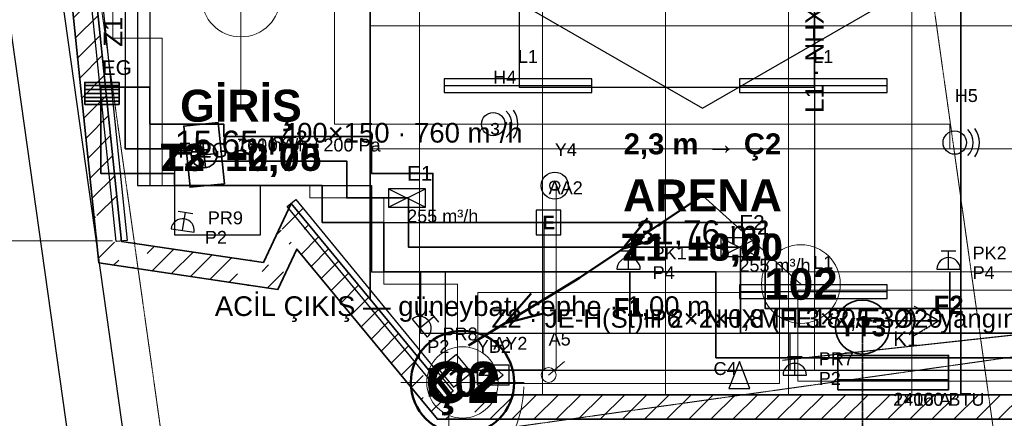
# Model space of a CAD drawing. Header units: millimetres. Extents: x -4770 to 15512, y -5017 to 16972.
# Tile 3 of 8: x -248 to 7753, y -192 to 3050. Entities that reach past the tile are written whole.
import ezdxf
from ezdxf.enums import TextEntityAlignment as Align

# ---------------------------------------------------------------- set-up
doc = ezdxf.new("R2010")
doc.units = ezdxf.units.MM
doc.linetypes.add('DASHDOT', pattern=[3.556, 2.54, -0.508, 0, -0.508])
doc.linetypes.add('DASHED', pattern=[1.524, 1.27, -0.254])
for name, color, linetype, lineweight in [('A-CEPHE', 5, 'Continuous', 25), ('A-DUVAR-MEVCUT', 8, 'Continuous', 35), ('A-EKIPMAN', 9, 'Continuous', 18), ('A-KAPI', 8, 'Continuous', 18), ('A-KESIT-HAT', 1, 'DASHDOT', 35), ('A-MAHAL', 250, 'Continuous', 18), ('A-TAVAN-SINIR', 150, 'Continuous', 25), ('A-TAVAN-YAZI', 150, 'Continuous', 13), ('A-YANGIN-EKIP', 1, 'Continuous', 35), ('A-YANGIN-KACIS', 3, 'Continuous', 50), ('A-YAZI', 7, 'Continuous', 13), ('A-ZEMIN-DERZ', 253, 'Continuous', 13), ('A-ZEMIN-SINIR', 30, 'Continuous', 25), ('A-ZEMIN-YAZI', 30, 'Continuous', 13), ('E-AYD-ACIL', 3, 'Continuous', 25), ('E-AYD-ANAHTAR', 2, 'Continuous', 18), ('E-AYD-ARMATUR', 2, 'Continuous', 25), ('E-AYD-LINYE', 2, 'Continuous', 25), ('E-AYD-SORTI', 2, 'DASHED', 18), ('E-KUVVET-CIHAZ', 5, 'Continuous', 25), ('E-KUVVET-LINYE', 5, 'Continuous', 25), ('E-KUVVET-PRIZ', 5, 'Continuous', 25), ('E-YAZI', 7, 'Continuous', 13), ('E-ZAYIF-KAMERA', 6, 'Continuous', 25), ('E-ZAYIF-LINYE', 6, 'DASHED', 13), ('E-ZAYIF-SES', 6, 'Continuous', 25), ('E-ZAYIF-TAVA', 6, 'Continuous', 18), ('E-ZAYIF-YANGIN', 1, 'Continuous', 25), ('G-AKS-HAT', 8, 'DASHDOT', 18), ('G-OLCU', 7, 'Continuous', 13), ('G-OLCU-ZINCIR', 7, 'Continuous', 13), ('M-HAVA-BRANSMAN', 3, 'DASHED', 18), ('M-HAVA-CIHAZ', 2, 'Continuous', 35), ('M-HAVA-EGZOZ', 1, 'Continuous', 35), ('M-HAVA-MENFEZ', 3, 'Continuous', 25), ('M-KLIMA-BAKIR', 4, 'Continuous', 25), ('M-KLIMA-DRENAJ', 4, 'DASHED', 18), ('M-KLIMA-IC', 4, 'Continuous', 35), ('M-YAZI', 7, 'Continuous', 13)]:
    doc.layers.add(name, color=color, linetype=linetype, lineweight=lineweight)
doc.styles.add('GYM', font='arial.ttf')
doc.styles.add('GYM-B', font='arialbd.ttf')
doc.styles.add('OpenSansCondensed-Light', font='OpenSansCondensed-Light.ttf')
doc.dimstyles.new('EZDXF', dxfattribs={"dimtxt": 0.25, "dimasz": 0.175, "dimexe": 0.375, "dimexo": 0.125, "dimgap": 0.1, "dimtad": 1, "dimlfac": 100, "dimzin": 12, "dimdsep": 46, "dimtxsty": 'OpenSansCondensed-Light', "dimblk": 'ARCHTICK', "dimcen": 2.5, "dimazin": 3, "dimtfac": 0.5, "dimtmove": 2, "dimatfit": 3})
doc.dimstyles.new('GYM-50', dxfattribs={"dimscale": 50, "dimtxt": 2.5, "dimasz": 2.5, "dimexe": 1.25, "dimexo": 1.5, "dimgap": 0.9, "dimtad": 1, "dimdec": 0, "dimtxsty": 'GYM', "dimblk": 'ARCHTICK', "dimcen": 2.5, "dimclrd": 7, "dimclre": 7, "dimclrt": 7, "dimazin": 3, "dimtfac": 1, "dimtmove": 0, "dimatfit": 3, "dimlwd": 18, "dimlwe": 13})

# ---------------------------------------------------------------- blocks, each defined once
blk = doc.blocks.new('_ARCHTICK')
at = {"color": 0, "linetype": 'BYBLOCK', "const_width": 0.15}
blk.add_lwpolyline([(-0.5, -0.5), (0.5, 0.5)], dxfattribs=at)
blk = doc.blocks.new('M_MENFEZ_EGZOZ')
for p, q in [((-150, -75), (150, 75)), ((-150, 75), (150, -75))]:
    blk.add_line(p, q)
blk.add_lwpolyline([(-150, -75), (150, -75), (150, 75), (-150, 75)], close=True)
at = {"style": 'GYM'}
for tag, p, height in [('KOD', (0, 140), 120), ('DEBI', (0, -200), 105)]:
    blk.add_attdef(tag, p, '', height=height, dxfattribs=at)
blk = doc.blocks.new('M_FAN')
for q in [(0, 105), (-105, 0), (105, 0), (0, -105)]:
    blk.add_line((0, 0), q)
blk.add_lwpolyline([(-250, -140), (250, -140), (250, 140), (-250, 140)], close=True)
blk.add_circle((0, 0), 105)
at = {"style": 'GYM'}
for tag, p, height in [('KOD', (0, 210), 120), ('TANIM', (0, -270), 105)]:
    blk.add_attdef(tag, p, '', height=height, dxfattribs=at)
blk = doc.blocks.new('M_PANJUR')
for p, q in [((-140, 64), (140, 64)), ((-140, 32), (140, 32)), ((-140, 0), (140, 0)), ((-140, -32), (140, -32)), ((-140, -64), (140, -64))]:
    blk.add_line(p, q)
blk.add_lwpolyline([(-140, -90), (140, -90), (140, 90), (-140, 90)], close=True)
at = {"style": 'GYM'}
blk.add_attdef('KOD', (0, 150), '', height=120, dxfattribs=at)
blk = doc.blocks.new('M_KLIMA_IC')
blk.add_line((-450, -60), (450, -60))
blk.add_lwpolyline([(-450, -140), (450, -140), (450, 140), (-450, 140)], close=True)
at = {"style": 'GYM'}
for tag, p, height in [('KOD', (0, 215), 120), ('KAPASITE', (0, -270), 105)]:
    blk.add_attdef(tag, p, '', height=height, dxfattribs=at)
blk = doc.blocks.new('E_ARMATUR_LINEER')
blk.add_line((-600, 0), (600, 0))
blk.add_lwpolyline([(-600, -55), (600, -55), (600, 55), (-600, 55)], close=True)
at = {"style": 'GYM'}
blk.add_attdef('LINYE', (0, 185), '', height=105, dxfattribs=at)
blk = doc.blocks.new('E_ACIL')
blk.add_lwpolyline([(-100, -100), (100, -100), (100, 100), (-100, 100)], close=True)
at = {"style": 'GYM-B'}
blk.add_text('E', height=110, dxfattribs=at).set_placement((0, 0), align=Align.MIDDLE_CENTER)
at = {"style": 'GYM'}
blk.add_attdef('KOD', (0, 230), '', height=105, dxfattribs=at)
blk = doc.blocks.new('E_YONLENDIRME')
for points in [[(-130, -80), (130, -80), (130, 80), (-130, 80)], [(30, 45), (80, 0), (30, -45)]]:
    blk.add_lwpolyline(points, close=True)
blk.add_lwpolyline([(-70, 0), (30, 0)])
at = {"style": 'GYM'}
blk.add_attdef('KOD', (0, 205), '', height=105, dxfattribs=at)
blk = doc.blocks.new('E_ANAHTAR')
blk.add_line((0, 0), (130, 110))
blk.add_circle((0, 0), 60)
at = {"style": 'GYM'}
blk.add_attdef('KOD', (0, 240), '', height=105, dxfattribs=at)
blk = doc.blocks.new('E_PRIZ')
for p, q in [((-60, 150), (60, 150)), ((0, 0), (0, 150)), ((-95, 0), (95, 0))]:
    blk.add_line(p, q)
blk.add_arc((0, 0), 95, 0, 180)
at = {"style": 'GYM'}
for tag, p in [('KOD', (195, 80)), ('LINYE', (195, -80))]:
    blk.add_attdef(tag, p, '', height=105, dxfattribs=at)
blk = doc.blocks.new('E_KAMERA')
blk.add_lwpolyline([(-110, -85), (110, 0), (-110, 85)], close=True)
at = {"style": 'GYM'}
blk.add_attdef('KOD', (0, 210), '', height=105, dxfattribs=at)
blk = doc.blocks.new('E_HOPARLOR')
blk.add_circle((0, 0), 95)
for radius, start, end in [(150, -45, 45), (200, -35, 35)]:
    blk.add_arc((0, 0), radius, start, end)
at = {"style": 'GYM'}
blk.add_attdef('KOD', (0, 330), '', height=105, dxfattribs=at)
blk = doc.blocks.new('E_DEDEKTOR')
for radius in [110, 40]:
    blk.add_circle((0, 0), radius)
at = {"style": 'GYM'}
blk.add_attdef('KOD', (0, 240), '', height=105, dxfattribs=at)
blk = doc.blocks.new('E_YANGIN_BUTON')
blk.add_lwpolyline([(-95, -95), (95, -95), (95, 95), (-95, 95)], close=True)
at = {"style": 'GYM-B'}
blk.add_text('Y', height=105, dxfattribs=at).set_placement((0, 0), align=Align.MIDDLE_CENTER)
at = {"style": 'GYM'}
blk.add_attdef('KOD', (0, 230), '', height=105, dxfattribs=at)

msp = doc.modelspace()

# ---------------------------------------------------------------- hatches: boundary and pattern name
at = {"layer": 'A-DUVAR-MEVCUT'}
h = msp.add_hatch(dxfattribs=at)
h.set_pattern_fill('ANSI31', scale=40)
h.paths.add_polyline_path([(11012, 4959), (11563, 1104), (11760.98784, 1132.29865), (11209.98784, 4987.29865)])
h.paths.add_polyline_path([(11353, 1092.99729), (11563, 1104), (11532.98444, 1314), (11735.01704, 1314), (11773, 1048.25716), (11773, 914.72839), (11377.37373, 894), (11353, 894)])
h.paths.add_polyline_path([(11563, 1104), (10456, 1046), (10466.46442, 846.27395), (11573.46442, 904.27395)])
h.paths.add_polyline_path([(10432.29032, 1256), (10456, 1046), (10666, 1057.00271), (10666, 856.72839), (10278.39157, 836.42009), (10275.47486, 862.25383), (10246, 838.72565), (10246, 1256)])
h.paths.add_polyline_path([(10456, 1046), (10400, 1542), (10201.26266, 1519.56191), (10257.26266, 1023.56191)])
h.paths.add_polyline_path([(10190, 1332), (10190, 1534.60563), (10400, 1542), (10423.70968, 1332)])
h.paths.add_polyline_path([(10400, 1542), (10116, 1532), (10123.03789, 1332.12387), (10407.03789, 1342.12387)])
h.paths.add_polyline_path([(10326, 1322), (10129.89105, 1322), (10116, 1532), (10326, 1539.39437)])
h.paths.add_polyline_path([(10116, 1532), (10150, 1018), (10349.56388, 1031.20072), (10315.56388, 1545.20072)])
h.paths.add_polyline_path([(9940, 850.36842), (10150, 1018), (10136.10895, 1228), (10360, 1228), (10360, 840.69587), (10278.39157, 836.42009), (10275.47486, 862.25383), (10207.50852, 808), (9940, 808)])
h.paths.add_polyline_path([(10150, 1018), (9527.47436, 521.07164), (9652.24609, 364.7642), (10274.77173, 861.69256)])
h.paths.add_polyline_path([(9317.47436, 322.81752), (9531, 498), (9527.47436, 521.07164), (9737.47436, 688.70322), (9737.47436, 408.70048), (9618.47696, 311.07164), (9317.47436, 311.07164)])
h.paths.add_polyline_path([(9527.47436, 521.07164), (9531, 498), (9728.70495, 528.21182), (9725.17931, 551.28346)])
h.paths.add_polyline_path([(9321, 325.71005), (9531, 498), (9527.47436, 521.07164), (9741, 691.51754), (9741, 411.59301), (9590.35551, 288), (9321, 288)])
h.paths.add_polyline_path([(9531, 498), (8924, 0), (9050.85552, -154.62108), (9657.85552, 343.37892)])
h.paths.add_polyline_path([(9134, -86.40699), (8995.54426, -200), (8714, -200), (8714, 0), (8924, 0), (9134, 172.28995)])
h.paths.add_polyline_path([(8924, 0), (3241, 0), (3241, -200), (8924, -200)])
h.paths.add_polyline_path([(3067.59807, 210), (3241, 0), (3451, 0), (3451, -200), (3146.77475, -200), (3031, -59.78993), (3031, 210)])
h.paths.add_polyline_path([(3241, 0), (1957, 1555), (1802.78013, 1427.65703), (3086.78013, -127.34297)])
h.paths.add_polyline_path([(1858.5625, 1345), (1957, 1555), (2130.40193, 1345)])
h.paths.add_polyline_path([(1957, 1555), (1732, 1075), (1913.09179, 990.11322), (2138.09179, 1470.11322)])
h.paths.add_polyline_path([(1522, 904.11387), (1522, 1106.32697), (1732, 1075), (1830.4375, 1285), (1942, 1285), (1942, 1051.78408), (1854.44496, 865), (1784.19936, 865)])
h.paths.add_polyline_path([(1732, 1075), (579, 1247), (549.49132, 1049.18888), (1702.49132, 877.18888)])
h.paths.add_polyline_path([(557.26033, 1457), (579, 1247), (789, 1215.67303), (789, 1037), (631.19936, 1037), (396.03926, 1072.08026), (369, 1333.27294), (369, 1457)])
h.paths.add_polyline_path([(579, 1247), (0, 6840), (-198.93685, 6819.40561), (380.06315, 1226.40561)])
h.paths.add_polyline_path([(210, 6856.82218), (0, 6840), (21.73967, 6630), (-179.32916, 6630), (-210, 6926.27294), (-210, 7023.81848), (116.83741, 7050), (210, 7050)])
h.paths.add_polyline_path([(0, 6840), (1136, 6931), (1120.03003, 7130.36138), (-15.96997, 7039.36138)])
h.paths.add_polyline_path([(1094.75781, 7141), (1136, 6931), (926, 6914.17782), (926, 7141)])
h.paths.add_polyline_path([(1136, 6931), (853, 8372), (656.74886, 8333.45796), (939.74886, 6892.45796)])
h.paths.add_polyline_path([(1063, 8394.4824), (853, 8372), (894.24219, 8162), (690.42172, 8162), (643, 8403.46539), (643, 8550.6605), (935.73101, 8582), (1063, 8582)])
h.paths.add_polyline_path([(853, 8372), (6392, 8965), (6370.70986, 9163.8636), (831.70986, 8570.8636)])
h.paths.add_polyline_path([(6359.19864, 9175), (6392, 8965), (6182, 8942.5176), (6182, 9175)])
h.paths.add_polyline_path([(6392, 8965), (5840, 12499), (5642.39599, 12468.13486), (6194.39599, 8934.13486)])
h.paths.add_polyline_path([(6050, 12524.49073), (5840, 12499), (5872.80136, 12289), (5670.37631, 12289), (5630, 12547.49617), (5630, 12674.9773), (5910.28884, 12709), (6050, 12709)])
h.paths.add_polyline_path([(5840, 12499), (9885, 12990), (9860.90001, 13188.54267), (5815.90001, 12697.54267)])
h.paths.add_polyline_path([(9915.16355, 12780), (9885, 12990), (9675, 12964.50927), (9675, 13165.9773), (9955.28884, 13200), (10056.88905, 13200), (10095, 12934.6698), (10095, 12780)])
h.paths.add_polyline_path([(9885, 12990), (10491, 8771), (10688.96826, 8799.43536), (10082.96826, 13018.43536)])
h.paths.add_polyline_path([(10500.33896, 8561), (10473, 8753), (10281, 8725.32836), (10281, 8741.19293), (10491, 8771), (10460.83645, 8981), (10662.88905, 8981), (10701, 8715.6698), (10701, 8598.80247), (10697.05334, 8598.24229), (10701, 8570.52514), (10701, 8561)])
h.paths.add_polyline_path([(10491, 8771), (8314, 8462), (8342.10598, 8263.98471), (10519.10598, 8572.98471)])
h.paths.add_polyline_path([(8524, 8472.10401), (8329, 8444), (8356.21177, 8252), (8346.09066, 8252), (8314, 8462), (8524, 8491.80707)])
h.paths.add_polyline_path([(8314, 8462), (8485.61987, 7338.92633), (8683.32482, 7369.13815), (8511.70495, 8492.21182)])
h.paths.add_polyline_path([(8455.85699, 7548.92633), (8485.61987, 7338.92633), (8453.52921, 7548.92633)])
h.paths.add_polyline_path([(8485.61987, 7338.92633), (8329, 8444), (8130.97892, 8415.93487), (8287.59879, 7310.8612)])
h.paths.add_polyline_path([(8539, 8474.26586), (8329, 8444), (8358.76288, 8234), (8348.84129, 8234), (8314, 8462), (8539, 8493.93615)])
h.paths.add_polyline_path([(8329, 8444), (10473, 8753), (10444.47015, 8950.95466), (8300.47015, 8641.95466)])
h.paths.add_polyline_path([(10502.90199, 8543), (10473, 8753), (10263, 8722.73414), (10263, 8738.63803), (10491, 8771), (10463.4219, 8963), (10665.4745, 8963), (10683, 8840.98663), (10683, 8543)])
h.paths.add_polyline_path([(10473, 8753), (10996, 5080), (11194.00282, 5108.1937), (10671.00282, 8781.1937)])
h.paths.add_polyline_path([(11024.72088, 4870), (11012, 4959), (10786, 4926.84981), (10786, 5050.16768), (10996, 5080), (10966.09801, 5290), (11168.11534, 5290), (11206, 5023.93814), (11206, 4870)])
h.paths.add_polyline_path([(10996, 5080), (8876.81642, 4778.95156), (8904.94574, 4580.93959), (11024.12932, 4881.98803)])
h.paths.add_polyline_path([(9086.81642, 4685.12827), (8895.31677, 4657.88601), (8876.81642, 4778.95156), (9086.81642, 4808.78389)])
h.paths.add_polyline_path([(8876.81642, 4778.95156), (8895.31677, 4657.88601), (9093.02171, 4688.09783), (9074.52136, 4809.16338)])
h.paths.add_polyline_path([(9105.31677, 4687.76008), (8895.31677, 4657.88601), (8876.81642, 4778.95156), (9105.31677, 4811.41202)])
h.paths.add_polyline_path([(8895.31677, 4657.88601), (11012, 4959), (10983.8321, 5157.00649), (8867.14886, 4855.8925)])
h.paths.add_polyline_path([(11042.01556, 4749), (11012, 4959), (10802, 4929.12593), (10802, 5052.44061), (10996, 5080), (10983.32725, 5169), (11185.34458, 5169), (11222, 4911.57103), (11222, 4910.09728), (11221.04179, 4909.96115), (11222, 4903.25716), (11222, 4749)])

# ---------------------------------------------------------------- linework, layer by layer
at = {"layer": 'A-CEPHE'}
for points in [[(-44.75972, 6835.35588), (44.75972, 6844.64412), (624.75972, 1254.64412), (535.24028, 1245.35588)], [(3274.7883, 28.54425), (3205.2117, -28.54425), (1925.2117, 1531.45575), (1994.7883, 1588.54425)]]:
    msp.add_lwpolyline(points, close=True, dxfattribs=at)
at = {"layer": 'A-DUVAR-MEVCUT'}
msp.add_lwpolyline([(11221.04179, 4909.96115), (11791.94357, 915.72091), (10278.39157, 836.42009), (10275.47486, 862.25383), (9742.65371, 436.93168), (9745.91018, 415.62146), (8995.54426, -200), (3146.77475, -200), (2003.97522, 1183.99787), (1849.85398, 855.2059), (396.03926, 1072.08026), (-220.01508, 7023.01622), (896.54259, 7112.45878), (614.68743, 8547.62938), (6162.00312, 9141.51965), (5610.45834, 12672.60525), (10055.14799, 13212.12135), (10717.45096, 8601.13749), (10697.05334, 8598.24229), (11222.20569, 4910.1265)], close=True, dxfattribs=at)
msp.add_lwpolyline([(8924, 0), (3241, 0), (1957, 1555), (1732, 1075), (579, 1247), (0, 6840), (1136, 6931), (853, 8372), (6392, 8965), (5840, 12499)], dxfattribs=at)
at = {"layer": 'A-EKIPMAN'}
for points in [[(5300, 6369.88661), (3550.72689, 5359.9433), (3550.72689, 3340.0567), (5300, 2330.11339), (7049.27311, 3340.0567), (7049.27311, 5359.9433)], [(5925, 90), (5925, 830), (3475, 830), (3475, 90)], [(8525, 110), (8525, 850), (6075, 850), (6075, 110)]]:
    msp.add_lwpolyline(points, close=True, dxfattribs=at)
at = {"layer": 'A-KAPI'}
msp.add_line((2850, 100), (3850, 100), dxfattribs=at)
msp.add_arc((2850, 100), 1000, -90, -2, dxfattribs=at)
at = {"layer": 'A-KESIT-HAT'}
for p, q in [((7220, 600), (7020, 720)), ((6600, -700), (6600, 600)), ((6600, 600), (7220, 600)), ((7220, 600), (7020, 480))]:
    msp.add_line(p, q, dxfattribs=at)
at = {"layer": 'A-MAHAL'}
for p, q in [((1550, 2350), (1550, 3230)), ((5300, 1620), (6100, 900)), ((3350, 100), (3350, 100))]:
    msp.add_line(p, q, dxfattribs=at)
for centre, radius in [((1550, 3230), 320), ((6100, 900), 320), ((3350, 100), 290)]:
    msp.add_circle(centre, radius, dxfattribs=at)
at = {"layer": 'A-TAVAN-SINIR'}
for points in [[(8924, 0), (7400, 0), (7400, 6700), (2600, 6700), (2600, 8559.03214), (5550, 8874.85629), (5550, 8520), (8722.62783, 8520), (8314, 8462), (9531, 498)], [(1957, 1555), (1732, 1075), (579, 1247), (0, 6840), (1136, 6931), (853, 8372), (2600, 8559.03214), (2600, 776.28894)], [(7400, 6700), (7400, 0), (3241, 0), (2600, 776.28894), (2600, 6700)]]:
    msp.add_lwpolyline(points, close=True, dxfattribs=at)
at = {"layer": 'A-YANGIN-EKIP'}
msp.add_circle((6600, 550), 220, dxfattribs=at)
at = {"layer": 'A-YANGIN-KACIS'}
for p, q in [((4650.4614, 1184.80914), (4853.19151, 1435.89951)), ((4650.4614, 1184.80914), (4959.78963, 1276.79785)), ((3696.40927, 581.139), (3909.44448, 823.54748)), ((3696.40927, 581.139), (4009.30794, 660.13455))]:
    msp.add_line(p, q, dxfattribs=at)
msp.add_lwpolyline([(5300, 1620), (4300, 950), (3400, 400)], dxfattribs=at)
msp.add_circle((3350, 100), 420, dxfattribs=at)
at = {"layer": 'A-ZEMIN-DERZ'}
for p, q in [((3000, 291.86526), (3000, 6700)), ((4000, 0), (4000, 6700)), ((5000, 0), (5000, 6700)), ((6000, 0), (6000, 6700)), ((7000, 0), (7000, 6700)), ((2600, 3000), (7400, 3000)), ((7400, 3000), (9148.66273, 3000)), ((2600, 2000), (7400, 2000)), ((7400, 2000), (9301.47539, 2000)), ((2600, 1000), (7400, 1000)), ((7400, 1000), (9454.28805, 1000)), ((3241, 0), (7400, 0)), ((7400, 0), (8924, 0))]:
    msp.add_line(p, q, dxfattribs=at)
at = {"layer": 'A-ZEMIN-SINIR'}
for points in [[(8924, 0), (7400, 0), (7400, 6700), (2600, 6700), (2600, 8559.03214), (5550, 8874.85629), (5550, 8520), (8722.62783, 8520), (8314, 8462), (9531, 498)], [(1957, 1555), (1732, 1075), (579, 1247), (0, 6840), (1136, 6931), (853, 8372), (2600, 8559.03214), (2600, 776.28894)], [(7400, 6700), (7400, 0), (3241, 0), (2600, 776.28894), (2600, 6700)], [(5300, 6369.88661), (3550.72689, 5359.9433), (3550.72689, 3340.0567), (5300, 2330.11339), (7049.27311, 3340.0567), (7049.27311, 5359.9433)]]:
    msp.add_lwpolyline(points, close=True, dxfattribs=at)
at = {"layer": 'E-AYD-LINYE'}
for p, q in [((6210, 5900), (6210, 800)), ((710, 4900), (710, 1700)), ((3810, 4200), (3810, 2500)), ((6210, 2500), (6210, 4200)), ((3810, 2500), (6210, 2500)), ((710, 1700), (2610, 1700)), ((2610, 1700), (2610, 1400)), ((2610, 1400), (4010, 1400)), ((4010, 1400), (4010, 200)), ((4010, 200), (3610, 200))]:
    msp.add_line(p, q, dxfattribs=at)
at = {"layer": 'E-AYD-SORTI'}
for p, q in [((6210, 200), (6210, 800)), ((4010, 200), (6210, 200))]:
    msp.add_line(p, q, dxfattribs=at)
at = {"layer": 'E-KUVVET-LINYE'}
for p, q in [((610, 6400), (610, 2000)), ((610, 6400), (610, 2000)), ((610, 6400), (610, 2000)), ((610, 6400), (610, 2000)), ((810, 3900), (810, 1700)), ((610, 2000), (1010, 2000)), ((610, 2000), (1010, 2000)), ((610, 2000), (1010, 2000)), ((610, 2000), (1210, 2000)), ((1010, 2000), (1010, 1300)), ((1010, 2000), (1010, 1700)), ((1010, 2000), (1010, 1700)), ((1210, 2000), (1210, 1900)), ((810, 1700), (2610, 1700)), ((1010, 1700), (2610, 1700)), ((1010, 1700), (2610, 1700)), ((1710, 1300), (1710, 1700)), ((1710, 1700), (2610, 1700)), ((2610, 1700), (2610, 1000)), ((2610, 1700), (2610, 1000)), ((2610, 1700), (2610, 1000)), ((2610, 1700), (2610, 1000)), ((1010, 1300), (1110, 1300)), ((1110, 1300), (1710, 1300)), ((2610, 1000), (3010, 1000)), ((2610, 1000), (3210, 1000)), ((2610, 1000), (3210, 1000)), ((2610, 1000), (3210, 1000)), ((3010, 1000), (3010, 500)), ((3210, 1000), (3210, 500)), ((3210, 1000), (3210, 500)), ((3210, 1000), (3210, 200)), ((4710, 500), (4710, 1000)), ((4710, 1000), (4710, 500)), ((7310, 500), (7310, 1000)), ((7310, 1000), (7310, 500)), ((3010, 500), (6010, 500)), ((3210, 500), (8910, 500)), ((3210, 500), (4710, 500)), ((4710, 500), (7310, 500)), ((6010, 500), (6010, 200)), ((7310, 500), (8910, 500)), ((3210, 200), (6810, 200)), ((6010, 200), (8410, 200))]:
    msp.add_line(p, q, dxfattribs=at)
at = {"layer": 'E-ZAYIF-LINYE'}
for p, q in [((710, 1700), (710, 3400)), ((2110, 1700), (710, 1700)), ((2110, 1600), (2110, 1700)), ((4110, 500), (4110, 1700)), ((4110, 1700), (4110, 200)), ((2710, 1600), (2110, 1600)), ((2710, 900), (2710, 1600)), ((3310, 900), (2710, 900)), ((3310, 200), (3310, 900)), ((8910, 500), (4110, 500)), ((4110, 200), (3310, 200))]:
    msp.add_line(p, q, dxfattribs=at)
at = {"layer": 'E-ZAYIF-TAVA'}
for p, q in [((510, 6700), (510, 2900)), ((2310, 4600), (2310, 2200)), ((510, 2900), (910, 2900)), ((910, 2900), (910, 1700)), ((2310, 2200), (3610, 2200)), ((3610, 2200), (7310, 2200)), ((7310, 2200), (7310, 2000)), ((7310, 2000), (8710, 2000)), ((910, 1700), (2610, 1700)), ((2610, 1700), (2610, 1000)), ((2610, 1000), (3210, 1000)), ((3210, 1000), (3210, 200)), ((3210, 200), (5610, 200))]:
    msp.add_line(p, q, dxfattribs=at)
at = {"layer": 'G-AKS-HAT'}
for p, q in [((8080.89524, -3248.95612), (5435.6919, 15572.64368)), ((1445.44938, -4181.50722), (-1199.75397, 14640.09258)), ((-2220.97854, -1104.53675), (14675.64419, 1270.12871))]:
    msp.add_line(p, q, dxfattribs=at)
at = {"layer": 'M-HAVA-BRANSMAN'}
for p, q in [((2900, 1600), (2900, 1600)), ((2900, 1600), (2900, 1600)), ((5600, 1200), (5600, 1200)), ((5600, 1200), (5600, 1200))]:
    msp.add_line(p, q, dxfattribs=at)
at = {"layer": 'M-HAVA-EGZOZ'}
msp.add_lwpolyline([(810, 2200), (1410, 2200), (1410, 2100), (2610, 2100), (2610, 1800), (3110, 1800), (3110, 1400), (5810, 1400), (5810, 700), (8010, 700), (8010, 1400), (8410, 1400), (8410, 300), (5410, 300), (5410, 1000), (2710, 1000), (2710, 1400), (2210, 1400), (2210, 1700), (1010, 1700), (1010, 1800), (410, 1800), (410, 2500), (810, 2500)], close=True, dxfattribs=at)
msp.add_lwpolyline([(610, 2500), (610, 2000), (1210, 2000), (1210, 1900), (2410, 1900), (2410, 1600), (2910, 1600), (2910, 1200), (5610, 1200), (5610, 500), (8210, 500), (8210, 1400)], dxfattribs=at)
at = {"layer": 'M-KLIMA-BAKIR'}
msp.add_lwpolyline([(5950, 280), (9050, 620), (9520, 3900), (10050, 5550), (10800, 6050), (11900, 6100)], dxfattribs=at)
at = {"layer": 'M-KLIMA-DRENAJ'}
msp.add_lwpolyline([(5950, 280), (9050, 620), (9520, 3900), (10600, 5300), (11600, 5550)], dxfattribs=at)

# ---------------------------------------------------------------- block references
at = {"layer": 'E-AYD-ACIL'}
for name, p, values in [('E_ACIL', (4050, 1400), {'KOD': 'AA2'}), ('E_YONLENDIRME', (3600, 160), {'KOD': 'AY2'})]:
    msp.add_blockref(name, p, dxfattribs=at).add_auto_attribs(values)
at = {"layer": 'E-AYD-ANAHTAR'}
msp.add_blockref('E_ANAHTAR', (4050, 160), dxfattribs=at).add_auto_attribs({'KOD': 'A5'})
at = {"layer": 'E-AYD-ARMATUR'}
for p in [(3800, 2513), (6200, 2513), (6200, 838)]:
    msp.add_blockref('E_ARMATUR_LINEER', p, dxfattribs=at).add_auto_attribs({'LINYE': 'L1'})
at = {"layer": 'E-KUVVET-CIHAZ'}
ref = msp.add_blockref('M_FAN', (1250, 1950), dxfattribs=dict(at, rotation=95.9))
ref.add_attrib('KOD', 'F-EG', (1041.11241, 1928.41357), dxfattribs={"layer": '0', "height": 120, "style": 'GYM'})
ref.add_attrib('TANIM', '1×10 A', (1518.56976, 1977.75398), dxfattribs={"layer": '0', "height": 105, "style": 'GYM'})
msp.add_blockref('M_KLIMA_IC', (6850, 180), dxfattribs=at).add_auto_attribs({'KOD': 'K1', 'KAPASITE': '1×16 A'})
at = {"layer": 'E-KUVVET-PRIZ'}
ref = msp.add_blockref('E_PRIZ', (1076, 1335), dxfattribs=dict(at, rotation=351.5))
ref.add_attrib('KOD', 'PR9', (1280.68285, 1385.29843), dxfattribs={"layer": '0', "height": 105, "style": 'GYM'})
ref.add_attrib('LINYE', 'P2', (1257.03334, 1227.0559), dxfattribs={"layer": '0', "height": 105, "style": 'GYM'})
for p, values in [((4700, 1020), {'KOD': 'PK1', 'LINYE': 'P4'}), ((7300, 1020), {'KOD': 'PK2', 'LINYE': 'P4'}), ((6050, 160), {'KOD': 'PR7', 'LINYE': 'P2'})]:
    msp.add_blockref('E_PRIZ', p, dxfattribs=at).add_auto_attribs(values)
ref = msp.add_blockref('E_PRIZ', (3002, 541), dxfattribs=dict(at, rotation=309.5))
ref.add_attrib('KOD', 'PR8', (3187.76522, 441.41946), dxfattribs={"layer": '0', "height": 105, "style": 'GYM'})
ref.add_attrib('LINYE', 'P2', (3064.30529, 339.64695), dxfattribs={"layer": '0', "height": 105, "style": 'GYM'})
at = {"layer": 'E-ZAYIF-KAMERA'}
ref = msp.add_blockref('E_KAMERA', (5600, 160), dxfattribs=dict(at, rotation=90))
ref.add_attrib('KOD', 'C4', (5390, 160), dxfattribs={"layer": '0', "height": 105, "style": 'GYM'})
at = {"layer": 'E-ZAYIF-SES'}
for p, values in [((3600, 2200), {'KOD': 'H4'}), ((7350, 2050), {'KOD': 'H5'})]:
    msp.add_blockref('E_HOPARLOR', p, dxfattribs=at).add_auto_attribs(values)
at = {"layer": 'E-ZAYIF-YANGIN'}
msp.add_blockref('E_DEDEKTOR', (4100, 1700), dxfattribs=at).add_auto_attribs({'KOD': 'Y4'})
ref = msp.add_blockref('E_YANGIN_BUTON', (3289, 194), dxfattribs=dict(at, rotation=309.5))
ref.add_attrib('KOD', 'YB2', (3466.47365, 340.29799), dxfattribs={"layer": '0', "height": 105, "style": 'GYM'})
at = {"layer": 'M-HAVA-CIHAZ'}
msp.add_blockref('M_PANJUR', (420, 2450), dxfattribs=at).add_auto_attribs({'KOD': 'EG'})
ref = msp.add_blockref('M_FAN', (1250, 1950), dxfattribs=dict(at, rotation=95.9))
ref.add_attrib('KOD', 'F-EG', (1041.11241, 1928.41357), dxfattribs={"layer": '0', "height": 120, "style": 'GYM'})
ref.add_attrib('TANIM', '760 m³/h / 200 Pa', (1518.56976, 1977.75398), dxfattribs={"layer": '0', "height": 105, "style": 'GYM'})
at = {"layer": 'M-HAVA-MENFEZ'}
for p, values in [((2900, 1600), {'KOD': 'E1', 'DEBI': '255 m³/h'}), ((5600, 1200), {'KOD': 'E2', 'DEBI': '255 m³/h'})]:
    msp.add_blockref('M_MENFEZ_EGZOZ', p, dxfattribs=at).add_auto_attribs(values)
at = {"layer": 'M-KLIMA-IC'}
msp.add_blockref('M_KLIMA_IC', (6850, 180), dxfattribs=at).add_auto_attribs({'KOD': 'K1', 'KAPASITE': '24000 BTU'})

# ---------------------------------------------------------------- texts
at = {"layer": 'A-EKIPMAN', "style": 'GYM-B'}
for s, p in [('F2', (7300, 730)), ('F1', (4700, 710))]:
    msp.add_text(s, height=150, dxfattribs=at).set_placement(p, align=Align.MIDDLE_CENTER)
at = {"layer": 'A-MAHAL', "style": 'GYM-B'}
for s, height, p in [('102', 256, (6100, 900)), ('K02', 232, (3350, 100))]:
    msp.add_text(s, height=height, dxfattribs=at).set_placement(p, align=Align.MIDDLE_CENTER)
at = {"layer": 'A-TAVAN-YAZI', "style": 'GYM-B'}
for s, p in [('T2  +2,75', (1550, 1930)), ('T1  +3,20', (5300, 1200))]:
    msp.add_text(s, height=220, dxfattribs=at).set_placement(p, align=Align.MIDDLE_CENTER)
at = {"layer": 'A-YANGIN-EKIP', "style": 'GYM-B'}
msp.add_text('YT3', height=150, dxfattribs=at).set_placement((6600, 550), align=Align.MIDDLE_CENTER)
at = {"layer": 'A-YANGIN-KACIS'}
for s, height, style, p in [('2,3 m → Ç2', 170, 'GYM-B', (5300, 2040)), ('ACİL ÇIKIŞ — güneybatı cephe · 1,00 m', 160, 'GYM', (3350, 720)), ('Ç2', 336, 'GYM-B', (3350, 100))]:
    msp.add_text(s, height=height, dxfattribs=dict(at, style=style)).set_placement(p, align=Align.MIDDLE_CENTER)
at = {"layer": 'A-YAZI'}
for s, height, style, p in [('GİRİŞ', 260, 'GYM-B', (1550, 2350)), ('15,65 m²', 195, 'GYM', (1550, 2050)), ('ARENA', 260, 'GYM-B', (5300, 1620)), ('31,76 m²', 195, 'GYM', (5300, 1320))]:
    msp.add_text(s, height=height, dxfattribs=dict(at, style=style)).set_placement(p, align=Align.MIDDLE_CENTER)
at = {"layer": 'A-ZEMIN-YAZI', "style": 'GYM-B'}
for s, p in [('Z3  ±0,00', (1550, 1930)), ('Z1  ±0,00', (5300, 1200))]:
    msp.add_text(s, height=220, dxfattribs=at).set_placement(p, align=Align.MIDDLE_CENTER)
at = {"layer": 'E-YAZI', "style": 'GYM'}
for s, p in [('Z1 · U/UTP Cat6 + RG6 · kablo kanalı 50×50', (510, 4920)), ('L1 · NHXMH 3×2,5 · Ø20', (6210, 3470))]:
    msp.add_text(s, height=150, rotation=90, dxfattribs=at).set_placement(p, align=Align.MIDDLE_CENTER)
for s, p in [('Z2 · JE-H(St)H 2×2×0,8 (FE180/E30) · yangın algılama çevrimi', (6510, 620)), ('P6 · NHXMH 3×2,5 · Ø20', (6060, 620))]:
    msp.add_text(s, height=150, dxfattribs=at).set_placement(p, align=Align.MIDDLE_CENTER)
at = {"layer": 'M-YAZI', "style": 'GYM'}
msp.add_text('400×150 · 760 m³/h', height=160, dxfattribs=at).set_placement((2860, 2130), align=Align.MIDDLE_CENTER)

# ---------------------------------------------------------------- dimensions: what is measured, and where the dimension line sits
at = {"layer": 'G-OLCU'}
msp.add_linear_dim(base=(-810, 6840), p1=(0, 6840), p2=(580, 1250), angle=90, dimstyle='GYM-50', dxfattribs=at).render()
msp.add_linear_dim(base=(3240, -1100), p1=(3240, 0), p2=(8920, 0), dimstyle='GYM-50', dxfattribs=at).render()
at = {"layer": 'G-OLCU-ZINCIR'}
for base, p2 in [((650.79886, -700.93475), (-1953.78991, 11364.91042)), ((205.17823, -763.56265), (-828.06131, 3354.93527))]:
    msp.add_linear_dim(base=base, p1=(-240.4424, -826.19055), p2=p2, angle=98, dimstyle='EZDXF', dxfattribs=at).render()

doc.saveas('drawing.dxf')
